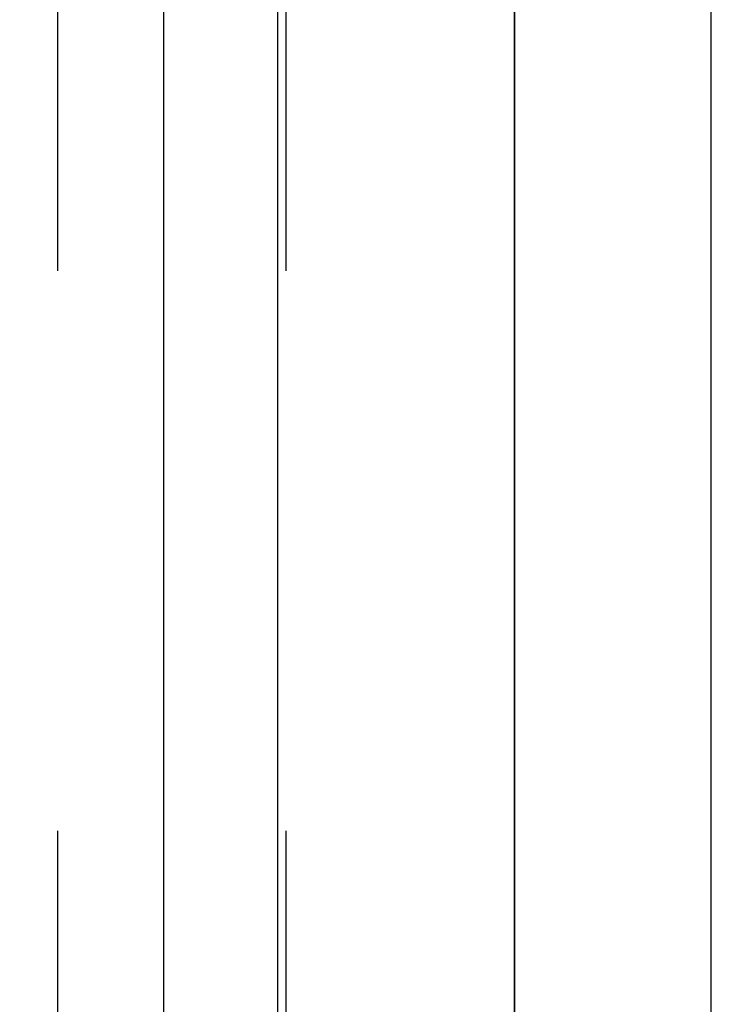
# Model space of a CAD drawing. Header units: millimetres. Extents: x -1030 to 192, y -442 to 180.
# Tile 206 of 256: x 88.1 to 96.47, y 41.5 to 53.06. Entities that reach past the tile are written whole.
import ezdxf

# ---------------------------------------------------------------- set-up
doc = ezdxf.new("R2010")
doc.units = ezdxf.units.MM
doc.header["$MEASUREMENT"] = 0
doc.layers.add('OVIDIO 120x60x72h', color=7, linetype='Continuous')

msp = doc.modelspace()

# ---------------------------------------------------------------- linework, layer by layer
at = {"layer": 'OVIDIO 120x60x72h'}
for points in [[(89.788, 77.894), (89.788, -131.005)], [(91.13, 77.894), (91.13, -131.005)], [(88.546, 50.112), (88.546, 64.323)], [(91.229, 50.112), (91.229, 64.323)], [(93.912, 29.322), (93.912, 64.323)], [(93.912, 64.323), (93.912, 29.322)], [(96.225, 29.322), (96.225, 64.323)], [(88.546, 29.322), (88.546, 43.533)], [(91.229, 29.322), (91.229, 43.533)]]:
    msp.add_lwpolyline(points, dxfattribs=at)
at = {"layer": 'OVIDIO 120x60x72h', "extrusion": (0.894427, 0, 0.447214)}
for points in [[(42.972, 608.914), (42.973, 608.999), (42.976, 609.085), (42.981, 609.172), (42.988, 609.26), (42.997, 609.348), (43.008, 609.436), (43.021, 609.525), (43.037, 609.614), (43.054, 609.704), (43.074, 609.794), (43.097, 609.883), (43.121, 609.973), (43.148, 610.063), (43.177, 610.152), (43.209, 610.242), (43.243, 610.331), (43.279, 610.42), (43.318, 610.508), (43.359, 610.595), (43.403, 610.682), (43.448, 610.768), (43.497, 610.853), (43.547, 610.937), (43.6, 611.021), (43.655, 611.102), (43.712, 611.183), (43.772, 611.262), (43.833, 611.34), (43.897, 611.417), (43.963, 611.492), (44.031, 611.565), (44.1, 611.636), (44.171, 611.706), (44.245, 611.773), (44.319, 611.839), (44.396, 611.903), (44.474, 611.964), (44.553, 612.024), (44.634, 612.081), (44.716, 612.136), (44.799, 612.189), (44.883, 612.24), (44.968, 612.288), (45.054, 612.334), (45.141, 612.377), (45.229, 612.418), (45.317, 612.457), (45.405, 612.493), (45.494, 612.527), (45.584, 612.559), (45.673, 612.588), (45.763, 612.615), (45.853, 612.64), (45.943, 612.662), (46.032, 612.682), (46.122, 612.699), (46.211, 612.715), (46.3, 612.728), (46.388, 612.739), (46.476, 612.748), (46.564, 612.755), (46.651, 612.76), (46.737, 612.763), (46.822, 612.764), (46.908, 612.763), (46.994, 612.76), (47.081, 612.755), (47.168, 612.748), (47.256, 612.739), (47.345, 612.728), (47.434, 612.715), (47.523, 612.699), (47.612, 612.682), (47.702, 612.662), (47.792, 612.64), (47.882, 612.615), (47.972, 612.588), (48.061, 612.559), (48.151, 612.527), (48.24, 612.493), (48.328, 612.457), (48.416, 612.418), (48.504, 612.377), (48.591, 612.334), (48.677, 612.288), (48.762, 612.24), (48.846, 612.189), (48.929, 612.136), (49.011, 612.081), (49.092, 612.024), (49.171, 611.964), (49.249, 611.903), (49.325, 611.839), (49.4, 611.773), (49.473, 611.706), (49.545, 611.636), (49.614, 611.565), (49.682, 611.492), (49.748, 611.417), (49.811, 611.34), (49.873, 611.262), (49.932, 611.183), (49.99, 611.102), (50.045, 611.021), (50.098, 610.937), (50.148, 610.853), (50.196, 610.768), (50.242, 610.682), (50.286, 610.595), (50.327, 610.508), (50.366, 610.42), (50.402, 610.331), (50.436, 610.242), (50.468, 610.152), (50.497, 610.063), (50.524, 609.973), (50.548, 609.883), (50.571, 609.794), (50.59, 609.704), (50.608, 609.614), (50.624, 609.525), (50.637, 609.436), (50.648, 609.348), (50.657, 609.26), (50.664, 609.172), (50.669, 609.085), (50.671, 608.999), (50.672, 608.914)], [(50.672, 608.914), (50.671, 608.999), (50.669, 609.085), (50.664, 609.172), (50.657, 609.26), (50.648, 609.348), (50.637, 609.436), (50.624, 609.525), (50.608, 609.614), (50.59, 609.704), (50.571, 609.794), (50.548, 609.883), (50.524, 609.973), (50.497, 610.063), (50.468, 610.152), (50.436, 610.242), (50.402, 610.331), (50.366, 610.42), (50.327, 610.508), (50.286, 610.595), (50.242, 610.682), (50.196, 610.768), (50.148, 610.853), (50.098, 610.937), (50.045, 611.021), (49.99, 611.102), (49.932, 611.183), (49.873, 611.262), (49.811, 611.34), (49.748, 611.417), (49.682, 611.492), (49.614, 611.565), (49.545, 611.636), (49.473, 611.706), (49.4, 611.773), (49.325, 611.839), (49.249, 611.903), (49.171, 611.964), (49.092, 612.024), (49.011, 612.081), (48.929, 612.136), (48.846, 612.189), (48.762, 612.24), (48.677, 612.288), (48.591, 612.334), (48.504, 612.377), (48.416, 612.418), (48.328, 612.457), (48.24, 612.493), (48.151, 612.527), (48.061, 612.559), (47.972, 612.588), (47.882, 612.615), (47.792, 612.64), (47.702, 612.662), (47.612, 612.682), (47.523, 612.699), (47.434, 612.715), (47.345, 612.728), (47.256, 612.739), (47.168, 612.748), (47.081, 612.755), (46.994, 612.76), (46.908, 612.763), (46.822, 612.764), (46.737, 612.763), (46.651, 612.76), (46.564, 612.755), (46.476, 612.748), (46.388, 612.739), (46.3, 612.728), (46.211, 612.715), (46.122, 612.699), (46.032, 612.682), (45.943, 612.662), (45.853, 612.64), (45.763, 612.615), (45.673, 612.588), (45.584, 612.559), (45.494, 612.527), (45.405, 612.493), (45.317, 612.457), (45.229, 612.418), (45.141, 612.377), (45.054, 612.334), (44.968, 612.288), (44.883, 612.24), (44.799, 612.189), (44.716, 612.136), (44.634, 612.081), (44.553, 612.024), (44.474, 611.964), (44.396, 611.903), (44.319, 611.839), (44.245, 611.773), (44.171, 611.706), (44.1, 611.636), (44.031, 611.565), (43.963, 611.492), (43.897, 611.417), (43.833, 611.34), (43.772, 611.262), (43.712, 611.183), (43.655, 611.102), (43.6, 611.021), (43.547, 610.937), (43.497, 610.853), (43.448, 610.768), (43.403, 610.682), (43.359, 610.595), (43.318, 610.508), (43.279, 610.42), (43.243, 610.331), (43.209, 610.242), (43.177, 610.152), (43.148, 610.063), (43.121, 609.973), (43.097, 609.883), (43.074, 609.794), (43.054, 609.704), (43.037, 609.614), (43.021, 609.525), (43.008, 609.436), (42.997, 609.348), (42.988, 609.26), (42.981, 609.172), (42.976, 609.085), (42.973, 608.999), (42.972, 608.914)], [(42.972, 608.914), (42.973, 609.003), (42.977, 609.092), (42.982, 609.182), (42.989, 609.272), (42.999, 609.362), (43.01, 609.451), (43.024, 609.541), (43.04, 609.631), (43.058, 609.72), (43.078, 609.809), (43.1, 609.898), (43.125, 609.986), (43.151, 610.074), (43.18, 610.161), (43.211, 610.247), (43.243, 610.332), (43.278, 610.417), (43.315, 610.501), (43.354, 610.584), (43.394, 610.666), (43.437, 610.746), (43.481, 610.826), (43.527, 610.904), (43.575, 610.981), (43.624, 611.057), (43.675, 611.131), (43.728, 611.204), (43.782, 611.275), (43.837, 611.345), (43.894, 611.413), (43.952, 611.48), (44.012, 611.545), (44.078, 611.614), (44.147, 611.682), (44.217, 611.748), (44.29, 611.813), (44.364, 611.877), (44.44, 611.938), (44.518, 611.998), (44.598, 612.056), (44.68, 612.112), (44.763, 612.166), (44.847, 612.218), (44.933, 612.268), (45.021, 612.316), (45.11, 612.362), (45.2, 612.405), (45.291, 612.446), (45.383, 612.484), (45.476, 612.521), (45.57, 612.554), (45.664, 612.585), (45.76, 612.614), (45.855, 612.64), (45.952, 612.664), (46.048, 612.685), (46.145, 612.704), (46.242, 612.72), (46.339, 612.733), (46.436, 612.744), (46.533, 612.753), (46.63, 612.759), (46.726, 612.763), (46.822, 612.764), (46.918, 612.763), (47.015, 612.759), (47.111, 612.753), (47.208, 612.744), (47.305, 612.733), (47.403, 612.72), (47.5, 612.704), (47.597, 612.685), (47.693, 612.664), (47.789, 612.64), (47.885, 612.614), (47.981, 612.585), (48.075, 612.554), (48.169, 612.521), (48.262, 612.484), (48.354, 612.446), (48.445, 612.405), (48.535, 612.362), (48.624, 612.316), (48.712, 612.268), (48.798, 612.218), (48.882, 612.166), (48.965, 612.112), (49.047, 612.056), (49.127, 611.998), (49.205, 611.938), (49.281, 611.877), (49.355, 611.813), (49.428, 611.748), (49.498, 611.682), (49.567, 611.614), (49.633, 611.545), (49.693, 611.48), (49.751, 611.413), (49.808, 611.345), (49.863, 611.275), (49.917, 611.204), (49.97, 611.131), (50.021, 611.057), (50.07, 610.981), (50.118, 610.904), (50.164, 610.826), (50.208, 610.746), (50.251, 610.666), (50.291, 610.584), (50.33, 610.501), (50.367, 610.417), (50.402, 610.332), (50.434, 610.247), (50.465, 610.161), (50.494, 610.074), (50.52, 609.986), (50.545, 609.898), (50.567, 609.809), (50.587, 609.72), (50.605, 609.631), (50.621, 609.541), (50.635, 609.451), (50.646, 609.362), (50.656, 609.272), (50.663, 609.182), (50.668, 609.092), (50.671, 609.003), (50.672, 608.914)], [(50.672, 608.914), (50.671, 608.828), (50.669, 608.742), (50.664, 608.655), (50.657, 608.568), (50.648, 608.48), (50.637, 608.391), (50.624, 608.302), (50.608, 608.213), (50.59, 608.124), (50.571, 608.034), (50.548, 607.944), (50.524, 607.854), (50.497, 607.765), (50.468, 607.675), (50.436, 607.586), (50.402, 607.497), (50.366, 607.408), (50.327, 607.32), (50.286, 607.232), (50.242, 607.145), (50.196, 607.059), (50.148, 606.974), (50.098, 606.89), (50.045, 606.807), (49.99, 606.725), (49.932, 606.644), (49.873, 606.565), (49.811, 606.487), (49.748, 606.411), (49.682, 606.336), (49.614, 606.263), (49.545, 606.191), (49.473, 606.122), (49.4, 606.054), (49.325, 605.988), (49.249, 605.925), (49.171, 605.863), (49.092, 605.804), (49.011, 605.746), (48.929, 605.691), (48.846, 605.639), (48.762, 605.588), (48.677, 605.54), (48.591, 605.494), (48.504, 605.45), (48.416, 605.409), (48.328, 605.37), (48.24, 605.334), (48.151, 605.3), (48.061, 605.268), (47.972, 605.239), (47.882, 605.212), (47.792, 605.188), (47.702, 605.166), (47.612, 605.146), (47.523, 605.128), (47.434, 605.113), (47.345, 605.099), (47.256, 605.088), (47.168, 605.079), (47.081, 605.072), (46.994, 605.068), (46.908, 605.065), (46.822, 605.064), (46.737, 605.065), (46.651, 605.068), (46.564, 605.072), (46.476, 605.079), (46.388, 605.088), (46.3, 605.099), (46.211, 605.113), (46.122, 605.128), (46.032, 605.146), (45.943, 605.166), (45.853, 605.188), (45.763, 605.212), (45.673, 605.239), (45.584, 605.268), (45.494, 605.3), (45.405, 605.334), (45.317, 605.37), (45.229, 605.409), (45.141, 605.45), (45.054, 605.494), (44.968, 605.54), (44.883, 605.588), (44.799, 605.639), (44.716, 605.691), (44.634, 605.746), (44.553, 605.804), (44.474, 605.863), (44.396, 605.925), (44.319, 605.988), (44.245, 606.054), (44.171, 606.122), (44.1, 606.191), (44.031, 606.263), (43.963, 606.336), (43.897, 606.411), (43.833, 606.487), (43.772, 606.565), (43.712, 606.644), (43.655, 606.725), (43.6, 606.807), (43.547, 606.89), (43.497, 606.974), (43.448, 607.059), (43.403, 607.145), (43.359, 607.232), (43.318, 607.32), (43.279, 607.408), (43.243, 607.497), (43.209, 607.586), (43.177, 607.675), (43.148, 607.765), (43.121, 607.854), (43.097, 607.944), (43.074, 608.034), (43.054, 608.124), (43.037, 608.213), (43.021, 608.302), (43.008, 608.391), (42.997, 608.48), (42.988, 608.568), (42.981, 608.655), (42.976, 608.742), (42.973, 608.828), (42.972, 608.914)], [(42.972, 608.914), (42.973, 608.828), (42.976, 608.742), (42.981, 608.655), (42.988, 608.568), (42.997, 608.48), (43.008, 608.391), (43.021, 608.302), (43.037, 608.213), (43.054, 608.124), (43.074, 608.034), (43.097, 607.944), (43.121, 607.854), (43.148, 607.765), (43.177, 607.675), (43.209, 607.586), (43.243, 607.497), (43.279, 607.408), (43.318, 607.32), (43.359, 607.232), (43.403, 607.145), (43.448, 607.059), (43.497, 606.974), (43.547, 606.89), (43.6, 606.807), (43.655, 606.725), (43.712, 606.644), (43.772, 606.565), (43.833, 606.487), (43.897, 606.411), (43.963, 606.336), (44.031, 606.263), (44.1, 606.191), (44.171, 606.122), (44.245, 606.054), (44.319, 605.988), (44.396, 605.925), (44.474, 605.863), (44.553, 605.804), (44.634, 605.746), (44.716, 605.691), (44.799, 605.639), (44.883, 605.588), (44.968, 605.54), (45.054, 605.494), (45.141, 605.45), (45.229, 605.409), (45.317, 605.37), (45.405, 605.334), (45.494, 605.3), (45.584, 605.268), (45.673, 605.239), (45.763, 605.212), (45.853, 605.188), (45.943, 605.166), (46.032, 605.146), (46.122, 605.128), (46.211, 605.113), (46.3, 605.099), (46.388, 605.088), (46.476, 605.079), (46.564, 605.072), (46.651, 605.068), (46.737, 605.065), (46.822, 605.064), (46.908, 605.065), (46.994, 605.068), (47.081, 605.072), (47.168, 605.079), (47.256, 605.088), (47.345, 605.099), (47.434, 605.113), (47.523, 605.128), (47.612, 605.146), (47.702, 605.166), (47.792, 605.188), (47.882, 605.212), (47.972, 605.239), (48.061, 605.268), (48.151, 605.3), (48.24, 605.334), (48.328, 605.37), (48.416, 605.409), (48.504, 605.45), (48.591, 605.494), (48.677, 605.54), (48.762, 605.588), (48.846, 605.639), (48.929, 605.691), (49.011, 605.746), (49.092, 605.804), (49.171, 605.863), (49.249, 605.925), (49.325, 605.988), (49.4, 606.054), (49.473, 606.122), (49.545, 606.191), (49.614, 606.263), (49.682, 606.336), (49.748, 606.411), (49.811, 606.487), (49.873, 606.565), (49.932, 606.644), (49.99, 606.725), (50.045, 606.807), (50.098, 606.89), (50.148, 606.974), (50.196, 607.059), (50.242, 607.145), (50.286, 607.232), (50.327, 607.32), (50.366, 607.408), (50.402, 607.497), (50.436, 607.586), (50.468, 607.675), (50.497, 607.765), (50.524, 607.854), (50.548, 607.944), (50.571, 608.034), (50.59, 608.124), (50.608, 608.213), (50.624, 608.302), (50.637, 608.391), (50.648, 608.48), (50.657, 608.568), (50.664, 608.655), (50.669, 608.742), (50.671, 608.828), (50.672, 608.914)], [(50.672, 608.914), (50.671, 608.999), (50.669, 609.085), (50.664, 609.172), (50.657, 609.26), (50.648, 609.348), (50.637, 609.436), (50.624, 609.525), (50.608, 609.614), (50.59, 609.704), (50.571, 609.794), (50.548, 609.883), (50.524, 609.973), (50.497, 610.063), (50.468, 610.152), (50.436, 610.242), (50.402, 610.331), (50.366, 610.42), (50.327, 610.508), (50.286, 610.595), (50.242, 610.682), (50.196, 610.768), (50.148, 610.853), (50.098, 610.937), (50.045, 611.021), (49.99, 611.102), (49.932, 611.183), (49.873, 611.262), (49.811, 611.34), (49.748, 611.417), (49.682, 611.492), (49.614, 611.565), (49.545, 611.636), (49.473, 611.706), (49.4, 611.773), (49.325, 611.839), (49.249, 611.903), (49.171, 611.964), (49.092, 612.024), (49.011, 612.081), (48.929, 612.136), (48.846, 612.189), (48.762, 612.24), (48.677, 612.288), (48.591, 612.334), (48.504, 612.377), (48.416, 612.418), (48.328, 612.457), (48.24, 612.493), (48.151, 612.527), (48.061, 612.559), (47.972, 612.588), (47.882, 612.615), (47.792, 612.64), (47.702, 612.662), (47.612, 612.682), (47.523, 612.699), (47.434, 612.715), (47.345, 612.728), (47.256, 612.739), (47.168, 612.748), (47.081, 612.755), (46.994, 612.76), (46.908, 612.763), (46.822, 612.764), (46.737, 612.763), (46.651, 612.76), (46.564, 612.755), (46.476, 612.748), (46.388, 612.739), (46.3, 612.728), (46.211, 612.715), (46.122, 612.699), (46.032, 612.682), (45.943, 612.662), (45.853, 612.64), (45.763, 612.615), (45.673, 612.588), (45.584, 612.559), (45.494, 612.527), (45.405, 612.493), (45.317, 612.457), (45.229, 612.418), (45.141, 612.377), (45.054, 612.334), (44.968, 612.288), (44.883, 612.24), (44.799, 612.189), (44.716, 612.136), (44.634, 612.081), (44.553, 612.024), (44.474, 611.964), (44.396, 611.903), (44.319, 611.839), (44.245, 611.773), (44.171, 611.706), (44.1, 611.636), (44.031, 611.565), (43.963, 611.492), (43.897, 611.417), (43.833, 611.34), (43.772, 611.262), (43.712, 611.183), (43.655, 611.102), (43.6, 611.021), (43.547, 610.937), (43.497, 610.853), (43.448, 610.768), (43.403, 610.682), (43.359, 610.595), (43.318, 610.508), (43.279, 610.42), (43.243, 610.331), (43.209, 610.242), (43.177, 610.152), (43.148, 610.063), (43.121, 609.973), (43.097, 609.883), (43.074, 609.794), (43.054, 609.704), (43.037, 609.614), (43.021, 609.525), (43.008, 609.436), (42.997, 609.348), (42.988, 609.26), (42.981, 609.172), (42.976, 609.085), (42.973, 608.999), (42.972, 608.914)], [(42.972, 608.914), (42.973, 608.999), (42.976, 609.085), (42.981, 609.172), (42.988, 609.26), (42.997, 609.348), (43.008, 609.436), (43.021, 609.525), (43.037, 609.614), (43.054, 609.704), (43.074, 609.794), (43.097, 609.883), (43.121, 609.973), (43.148, 610.063), (43.177, 610.152), (43.209, 610.242), (43.243, 610.331), (43.279, 610.42), (43.318, 610.508), (43.359, 610.595), (43.403, 610.682), (43.448, 610.768), (43.497, 610.853), (43.547, 610.937), (43.6, 611.021), (43.655, 611.102), (43.712, 611.183), (43.772, 611.262), (43.833, 611.34), (43.897, 611.417), (43.963, 611.492), (44.031, 611.565), (44.1, 611.636), (44.171, 611.706), (44.245, 611.773), (44.319, 611.839), (44.396, 611.903), (44.474, 611.964), (44.553, 612.024), (44.634, 612.081), (44.716, 612.136), (44.799, 612.189), (44.883, 612.24), (44.968, 612.288), (45.054, 612.334), (45.141, 612.377), (45.229, 612.418), (45.317, 612.457), (45.405, 612.493), (45.494, 612.527), (45.584, 612.559), (45.673, 612.588), (45.763, 612.615), (45.853, 612.64), (45.943, 612.662), (46.032, 612.682), (46.122, 612.699), (46.211, 612.715), (46.3, 612.728), (46.388, 612.739), (46.476, 612.748), (46.564, 612.755), (46.651, 612.76), (46.737, 612.763), (46.822, 612.764), (46.908, 612.763), (46.994, 612.76), (47.081, 612.755), (47.168, 612.748), (47.256, 612.739), (47.345, 612.728), (47.434, 612.715), (47.523, 612.699), (47.612, 612.682), (47.702, 612.662), (47.792, 612.64), (47.882, 612.615), (47.972, 612.588), (48.061, 612.559), (48.151, 612.527), (48.24, 612.493), (48.328, 612.457), (48.416, 612.418), (48.504, 612.377), (48.591, 612.334), (48.677, 612.288), (48.762, 612.24), (48.846, 612.189), (48.929, 612.136), (49.011, 612.081), (49.092, 612.024), (49.171, 611.964), (49.249, 611.903), (49.325, 611.839), (49.4, 611.773), (49.473, 611.706), (49.545, 611.636), (49.614, 611.565), (49.682, 611.492), (49.748, 611.417), (49.811, 611.34), (49.873, 611.262), (49.932, 611.183), (49.99, 611.102), (50.045, 611.021), (50.098, 610.937), (50.148, 610.853), (50.196, 610.768), (50.242, 610.682), (50.286, 610.595), (50.327, 610.508), (50.366, 610.42), (50.402, 610.331), (50.436, 610.242), (50.468, 610.152), (50.497, 610.063), (50.524, 609.973), (50.548, 609.883), (50.571, 609.794), (50.59, 609.704), (50.608, 609.614), (50.624, 609.525), (50.637, 609.436), (50.648, 609.348), (50.657, 609.26), (50.664, 609.172), (50.669, 609.085), (50.671, 608.999), (50.672, 608.914)], [(50.672, 608.914), (50.671, 608.825), (50.668, 608.735), (50.663, 608.646), (50.656, 608.556), (50.646, 608.466), (50.635, 608.376), (50.621, 608.286), (50.605, 608.197), (50.587, 608.107), (50.567, 608.018), (50.545, 607.93), (50.52, 607.842), (50.494, 607.754), (50.465, 607.667), (50.434, 607.581), (50.402, 607.495), (50.367, 607.41), (50.33, 607.327), (50.291, 607.244), (50.251, 607.162), (50.208, 607.081), (50.164, 607.002), (50.118, 606.923), (50.07, 606.846), (50.021, 606.771), (49.97, 606.696), (49.917, 606.624), (49.863, 606.552), (49.808, 606.483), (49.751, 606.414), (49.693, 606.348), (49.633, 606.283), (49.567, 606.213), (49.498, 606.146), (49.428, 606.079), (49.355, 606.014), (49.281, 605.951), (49.205, 605.889), (49.127, 605.829), (49.047, 605.771), (48.965, 605.715), (48.882, 605.661), (48.798, 605.609), (48.712, 605.559), (48.624, 605.511), (48.535, 605.466), (48.445, 605.423), (48.354, 605.382), (48.262, 605.343), (48.169, 605.307), (48.075, 605.273), (47.981, 605.242), (47.885, 605.213), (47.789, 605.187), (47.693, 605.164), (47.597, 605.142), (47.5, 605.124), (47.403, 605.108), (47.305, 605.094), (47.208, 605.083), (47.111, 605.075), (47.015, 605.069), (46.918, 605.065), (46.822, 605.064), (46.726, 605.065), (46.63, 605.069), (46.533, 605.075), (46.436, 605.083), (46.339, 605.094), (46.242, 605.108), (46.145, 605.124), (46.048, 605.142), (45.952, 605.164), (45.855, 605.187), (45.76, 605.213), (45.664, 605.242), (45.57, 605.273), (45.476, 605.307), (45.383, 605.343), (45.291, 605.382), (45.2, 605.423), (45.11, 605.466), (45.021, 605.511), (44.933, 605.559), (44.847, 605.609), (44.763, 605.661), (44.68, 605.715), (44.598, 605.771), (44.518, 605.829), (44.44, 605.889), (44.364, 605.951), (44.29, 606.014), (44.217, 606.079), (44.147, 606.146), (44.078, 606.213), (44.012, 606.283), (43.952, 606.348), (43.894, 606.414), (43.837, 606.483), (43.782, 606.552), (43.728, 606.624), (43.675, 606.696), (43.624, 606.771), (43.575, 606.846), (43.527, 606.923), (43.481, 607.002), (43.437, 607.081), (43.394, 607.162), (43.354, 607.244), (43.315, 607.327), (43.278, 607.41), (43.243, 607.495), (43.211, 607.581), (43.18, 607.667), (43.151, 607.754), (43.125, 607.842), (43.1, 607.93), (43.078, 608.018), (43.058, 608.107), (43.04, 608.197), (43.024, 608.286), (43.01, 608.376), (42.999, 608.466), (42.989, 608.556), (42.982, 608.646), (42.977, 608.735), (42.973, 608.825), (42.972, 608.914)], [(42.972, 608.914), (42.973, 608.999), (42.976, 609.085), (42.981, 609.172), (42.988, 609.26), (42.997, 609.348), (43.008, 609.436), (43.021, 609.525), (43.037, 609.614), (43.054, 609.704), (43.074, 609.794), (43.097, 609.883), (43.121, 609.973), (43.148, 610.063), (43.177, 610.152), (43.209, 610.242), (43.243, 610.331), (43.279, 610.42), (43.318, 610.508), (43.359, 610.595), (43.403, 610.682), (43.448, 610.768), (43.497, 610.853), (43.547, 610.937), (43.6, 611.021), (43.655, 611.102), (43.712, 611.183), (43.772, 611.262), (43.833, 611.34), (43.897, 611.417), (43.963, 611.492), (44.031, 611.565), (44.1, 611.636), (44.171, 611.706), (44.245, 611.773), (44.319, 611.839), (44.396, 611.903), (44.474, 611.964), (44.553, 612.024), (44.634, 612.081), (44.716, 612.136), (44.799, 612.189), (44.883, 612.24), (44.968, 612.288), (45.054, 612.334), (45.141, 612.377), (45.229, 612.418), (45.317, 612.457), (45.405, 612.493), (45.494, 612.527), (45.584, 612.559), (45.673, 612.588), (45.763, 612.615), (45.853, 612.64), (45.943, 612.662), (46.032, 612.682), (46.122, 612.699), (46.211, 612.715), (46.3, 612.728), (46.388, 612.739), (46.476, 612.748), (46.564, 612.755), (46.651, 612.76), (46.737, 612.763), (46.822, 612.764), (46.908, 612.763), (46.994, 612.76), (47.081, 612.755), (47.168, 612.748), (47.256, 612.739), (47.345, 612.728), (47.434, 612.715), (47.523, 612.699), (47.612, 612.682), (47.702, 612.662), (47.792, 612.64), (47.882, 612.615), (47.972, 612.588), (48.061, 612.559), (48.151, 612.527), (48.24, 612.493), (48.328, 612.457), (48.416, 612.418), (48.504, 612.377), (48.591, 612.334), (48.677, 612.288), (48.762, 612.24), (48.846, 612.189), (48.929, 612.136), (49.011, 612.081), (49.092, 612.024), (49.171, 611.964), (49.249, 611.903), (49.325, 611.839), (49.4, 611.773), (49.473, 611.706), (49.545, 611.636), (49.614, 611.565), (49.682, 611.492), (49.748, 611.417), (49.811, 611.34), (49.873, 611.262), (49.932, 611.183), (49.99, 611.102), (50.045, 611.021), (50.098, 610.937), (50.148, 610.853), (50.196, 610.768), (50.242, 610.682), (50.286, 610.595), (50.327, 610.508), (50.366, 610.42), (50.402, 610.331), (50.436, 610.242), (50.468, 610.152), (50.497, 610.063), (50.524, 609.973), (50.548, 609.883), (50.571, 609.794), (50.59, 609.704), (50.608, 609.614), (50.624, 609.525), (50.637, 609.436), (50.648, 609.348), (50.657, 609.26), (50.664, 609.172), (50.669, 609.085), (50.671, 608.999), (50.672, 608.914)], [(50.672, 608.914), (50.671, 608.999), (50.669, 609.085), (50.664, 609.172), (50.657, 609.26), (50.648, 609.348), (50.637, 609.436), (50.624, 609.525), (50.608, 609.614), (50.59, 609.704), (50.571, 609.794), (50.548, 609.883), (50.524, 609.973), (50.497, 610.063), (50.468, 610.152), (50.436, 610.242), (50.402, 610.331), (50.366, 610.42), (50.327, 610.508), (50.286, 610.595), (50.242, 610.682), (50.196, 610.768), (50.148, 610.853), (50.098, 610.937), (50.045, 611.021), (49.99, 611.102), (49.932, 611.183), (49.873, 611.262), (49.811, 611.34), (49.748, 611.417), (49.682, 611.492), (49.614, 611.565), (49.545, 611.636), (49.473, 611.706), (49.4, 611.773), (49.325, 611.839), (49.249, 611.903), (49.171, 611.964), (49.092, 612.024), (49.011, 612.081), (48.929, 612.136), (48.846, 612.189), (48.762, 612.24), (48.677, 612.288), (48.591, 612.334), (48.504, 612.377), (48.416, 612.418), (48.328, 612.457), (48.24, 612.493), (48.151, 612.527), (48.061, 612.559), (47.972, 612.588), (47.882, 612.615), (47.792, 612.64), (47.702, 612.662), (47.612, 612.682), (47.523, 612.699), (47.434, 612.715), (47.345, 612.728), (47.256, 612.739), (47.168, 612.748), (47.081, 612.755), (46.994, 612.76), (46.908, 612.763), (46.822, 612.764), (46.737, 612.763), (46.651, 612.76), (46.564, 612.755), (46.476, 612.748), (46.388, 612.739), (46.3, 612.728), (46.211, 612.715), (46.122, 612.699), (46.032, 612.682), (45.943, 612.662), (45.853, 612.64), (45.763, 612.615), (45.673, 612.588), (45.584, 612.559), (45.494, 612.527), (45.405, 612.493), (45.317, 612.457), (45.229, 612.418), (45.141, 612.377), (45.054, 612.334), (44.968, 612.288), (44.883, 612.24), (44.799, 612.189), (44.716, 612.136), (44.634, 612.081), (44.553, 612.024), (44.474, 611.964), (44.396, 611.903), (44.319, 611.839), (44.245, 611.773), (44.171, 611.706), (44.1, 611.636), (44.031, 611.565), (43.963, 611.492), (43.897, 611.417), (43.833, 611.34), (43.772, 611.262), (43.712, 611.183), (43.655, 611.102), (43.6, 611.021), (43.547, 610.937), (43.497, 610.853), (43.448, 610.768), (43.403, 610.682), (43.359, 610.595), (43.318, 610.508), (43.279, 610.42), (43.243, 610.331), (43.209, 610.242), (43.177, 610.152), (43.148, 610.063), (43.121, 609.973), (43.097, 609.883), (43.074, 609.794), (43.054, 609.704), (43.037, 609.614), (43.021, 609.525), (43.008, 609.436), (42.997, 609.348), (42.988, 609.26), (42.981, 609.172), (42.976, 609.085), (42.973, 608.999), (42.972, 608.914)], [(42.972, 608.914), (42.973, 608.828), (42.976, 608.742), (42.981, 608.655), (42.988, 608.568), (42.997, 608.48), (43.008, 608.391), (43.021, 608.302), (43.037, 608.213), (43.054, 608.124), (43.074, 608.034), (43.097, 607.944), (43.121, 607.854), (43.148, 607.765), (43.177, 607.675), (43.209, 607.586), (43.243, 607.497), (43.279, 607.408), (43.318, 607.32), (43.359, 607.232), (43.403, 607.145), (43.448, 607.059), (43.497, 606.974), (43.547, 606.89), (43.6, 606.807), (43.655, 606.725), (43.712, 606.644), (43.772, 606.565), (43.833, 606.487), (43.897, 606.411), (43.963, 606.336), (44.031, 606.263), (44.1, 606.191), (44.171, 606.122), (44.245, 606.054), (44.319, 605.988), (44.396, 605.925), (44.474, 605.863), (44.553, 605.804), (44.634, 605.746), (44.716, 605.691), (44.799, 605.639), (44.883, 605.588), (44.968, 605.54), (45.054, 605.494), (45.141, 605.45), (45.229, 605.409), (45.317, 605.37), (45.405, 605.334), (45.494, 605.3), (45.584, 605.268), (45.673, 605.239), (45.763, 605.212), (45.853, 605.188), (45.943, 605.166), (46.032, 605.146), (46.122, 605.128), (46.211, 605.113), (46.3, 605.099), (46.388, 605.088), (46.476, 605.079), (46.564, 605.072), (46.651, 605.068), (46.737, 605.065), (46.822, 605.064), (46.908, 605.065), (46.994, 605.068), (47.081, 605.072), (47.168, 605.079), (47.256, 605.088), (47.345, 605.099), (47.434, 605.113), (47.523, 605.128), (47.612, 605.146), (47.702, 605.166), (47.792, 605.188), (47.882, 605.212), (47.972, 605.239), (48.061, 605.268), (48.151, 605.3), (48.24, 605.334), (48.328, 605.37), (48.416, 605.409), (48.504, 605.45), (48.591, 605.494), (48.677, 605.54), (48.762, 605.588), (48.846, 605.639), (48.929, 605.691), (49.011, 605.746), (49.092, 605.804), (49.171, 605.863), (49.249, 605.925), (49.325, 605.988), (49.4, 606.054), (49.473, 606.122), (49.545, 606.191), (49.614, 606.263), (49.682, 606.336), (49.748, 606.411), (49.811, 606.487), (49.873, 606.565), (49.932, 606.644), (49.99, 606.725), (50.045, 606.807), (50.098, 606.89), (50.148, 606.974), (50.196, 607.059), (50.242, 607.145), (50.286, 607.232), (50.327, 607.32), (50.366, 607.408), (50.402, 607.497), (50.436, 607.586), (50.468, 607.675), (50.497, 607.765), (50.524, 607.854), (50.548, 607.944), (50.571, 608.034), (50.59, 608.124), (50.608, 608.213), (50.624, 608.302), (50.637, 608.391), (50.648, 608.48), (50.657, 608.568), (50.664, 608.655), (50.669, 608.742), (50.671, 608.828), (50.672, 608.914)], [(50.672, 608.914), (50.671, 608.828), (50.669, 608.742), (50.664, 608.655), (50.657, 608.568), (50.648, 608.48), (50.637, 608.391), (50.624, 608.302), (50.608, 608.213), (50.59, 608.124), (50.571, 608.034), (50.548, 607.944), (50.524, 607.854), (50.497, 607.765), (50.468, 607.675), (50.436, 607.586), (50.402, 607.497), (50.366, 607.408), (50.327, 607.32), (50.286, 607.232), (50.242, 607.145), (50.196, 607.059), (50.148, 606.974), (50.098, 606.89), (50.045, 606.807), (49.99, 606.725), (49.932, 606.644), (49.873, 606.565), (49.811, 606.487), (49.748, 606.411), (49.682, 606.336), (49.614, 606.263), (49.545, 606.191), (49.473, 606.122), (49.4, 606.054), (49.325, 605.988), (49.249, 605.925), (49.171, 605.863), (49.092, 605.804), (49.011, 605.746), (48.929, 605.691), (48.846, 605.639), (48.762, 605.588), (48.677, 605.54), (48.591, 605.494), (48.504, 605.45), (48.416, 605.409), (48.328, 605.37), (48.24, 605.334), (48.151, 605.3), (48.061, 605.268), (47.972, 605.239), (47.882, 605.212), (47.792, 605.188), (47.702, 605.166), (47.612, 605.146), (47.523, 605.128), (47.434, 605.113), (47.345, 605.099), (47.256, 605.088), (47.168, 605.079), (47.081, 605.072), (46.994, 605.068), (46.908, 605.065), (46.822, 605.064), (46.737, 605.065), (46.651, 605.068), (46.564, 605.072), (46.476, 605.079), (46.388, 605.088), (46.3, 605.099), (46.211, 605.113), (46.122, 605.128), (46.032, 605.146), (45.943, 605.166), (45.853, 605.188), (45.763, 605.212), (45.673, 605.239), (45.584, 605.268), (45.494, 605.3), (45.405, 605.334), (45.317, 605.37), (45.229, 605.409), (45.141, 605.45), (45.054, 605.494), (44.968, 605.54), (44.883, 605.588), (44.799, 605.639), (44.716, 605.691), (44.634, 605.746), (44.553, 605.804), (44.474, 605.863), (44.396, 605.925), (44.319, 605.988), (44.245, 606.054), (44.171, 606.122), (44.1, 606.191), (44.031, 606.263), (43.963, 606.336), (43.897, 606.411), (43.833, 606.487), (43.772, 606.565), (43.712, 606.644), (43.655, 606.725), (43.6, 606.807), (43.547, 606.89), (43.497, 606.974), (43.448, 607.059), (43.403, 607.145), (43.359, 607.232), (43.318, 607.32), (43.279, 607.408), (43.243, 607.497), (43.209, 607.586), (43.177, 607.675), (43.148, 607.765), (43.121, 607.854), (43.097, 607.944), (43.074, 608.034), (43.054, 608.124), (43.037, 608.213), (43.021, 608.302), (43.008, 608.391), (42.997, 608.48), (42.988, 608.568), (42.981, 608.655), (42.976, 608.742), (42.973, 608.828), (42.972, 608.914)], [(42.972, 608.914), (42.973, 608.983), (42.975, 609.052), (42.978, 609.121), (42.982, 609.19), (42.988, 609.259), (42.995, 609.328), (43.003, 609.397), (43.012, 609.465), (43.023, 609.534), (43.034, 609.602), (43.047, 609.669), (43.061, 609.737), (43.077, 609.804), (43.093, 609.871), (43.111, 609.937), (43.13, 610.003), (43.15, 610.068), (43.171, 610.133), (43.193, 610.197), (43.216, 610.261), (43.24, 610.324), (43.265, 610.386), (43.319, 610.51), (43.376, 610.63), (43.437, 610.748), (43.502, 610.862), (43.57, 610.974), (43.634, 611.071), (43.701, 611.167), (43.771, 611.262), (43.845, 611.355), (43.923, 611.446), (44.003, 611.536), (44.087, 611.623), (44.174, 611.708), (44.263, 611.79), (44.356, 611.87), (44.452, 611.947), (44.55, 612.021), (44.65, 612.093), (44.753, 612.161), (44.859, 612.225), (44.966, 612.287), (45.075, 612.345), (45.186, 612.399), (45.299, 612.45), (45.413, 612.496), (45.528, 612.54), (45.644, 612.579), (45.761, 612.615), (45.879, 612.646), (45.997, 612.674), (46.116, 612.698), (46.234, 612.719), (46.353, 612.735), (46.471, 612.748), (46.589, 612.757), (46.706, 612.762), (46.822, 612.764), (46.939, 612.762), (47.056, 612.757), (47.174, 612.748), (47.292, 612.735), (47.411, 612.719), (47.529, 612.698), (47.648, 612.674), (47.766, 612.646), (47.883, 612.615), (48, 612.579), (48.117, 612.54), (48.232, 612.496), (48.346, 612.45), (48.458, 612.399), (48.57, 612.345), (48.679, 612.287), (48.786, 612.225), (48.891, 612.161), (48.995, 612.093), (49.095, 612.021), (49.193, 611.947), (49.289, 611.87), (49.382, 611.79), (49.471, 611.708), (49.558, 611.623), (49.642, 611.536), (49.722, 611.446), (49.8, 611.355), (49.874, 611.262), (49.944, 611.167), (50.011, 611.071), (50.075, 610.974), (50.143, 610.862), (50.208, 610.748), (50.269, 610.63), (50.326, 610.51), (50.38, 610.386), (50.405, 610.324), (50.429, 610.261), (50.452, 610.197), (50.474, 610.133), (50.495, 610.068), (50.515, 610.003), (50.534, 609.937), (50.552, 609.871), (50.568, 609.804), (50.583, 609.737), (50.598, 609.669), (50.61, 609.602), (50.622, 609.534), (50.633, 609.465), (50.642, 609.397), (50.65, 609.328), (50.657, 609.259), (50.662, 609.19), (50.667, 609.121), (50.67, 609.052), (50.672, 608.983), (50.672, 608.914)], [(50.672, 608.914), (50.671, 608.999), (50.669, 609.085), (50.664, 609.172), (50.657, 609.26), (50.648, 609.348), (50.637, 609.436), (50.624, 609.525), (50.608, 609.614), (50.59, 609.704), (50.571, 609.794), (50.548, 609.883), (50.524, 609.973), (50.497, 610.063), (50.468, 610.152), (50.436, 610.242), (50.402, 610.331), (50.366, 610.42), (50.327, 610.508), (50.286, 610.595), (50.242, 610.682), (50.196, 610.768), (50.148, 610.853), (50.098, 610.937), (50.045, 611.021), (49.99, 611.102), (49.932, 611.183), (49.873, 611.262), (49.811, 611.34), (49.748, 611.417), (49.682, 611.492), (49.614, 611.565), (49.545, 611.636), (49.473, 611.706), (49.4, 611.773), (49.325, 611.839), (49.249, 611.903), (49.171, 611.964), (49.092, 612.024), (49.011, 612.081), (48.929, 612.136), (48.846, 612.189), (48.762, 612.24), (48.677, 612.288), (48.591, 612.334), (48.504, 612.377), (48.416, 612.418), (48.328, 612.457), (48.24, 612.493), (48.151, 612.527), (48.061, 612.559), (47.972, 612.588), (47.882, 612.615), (47.792, 612.64), (47.702, 612.662), (47.612, 612.682), (47.523, 612.699), (47.434, 612.715), (47.345, 612.728), (47.256, 612.739), (47.168, 612.748), (47.081, 612.755), (46.994, 612.76), (46.908, 612.763), (46.822, 612.764), (46.737, 612.763), (46.651, 612.76), (46.564, 612.755), (46.476, 612.748), (46.388, 612.739), (46.3, 612.728), (46.211, 612.715), (46.122, 612.699), (46.032, 612.682), (45.943, 612.662), (45.853, 612.64), (45.763, 612.615), (45.673, 612.588), (45.584, 612.559), (45.494, 612.527), (45.405, 612.493), (45.317, 612.457), (45.229, 612.418), (45.141, 612.377), (45.054, 612.334), (44.968, 612.288), (44.883, 612.24), (44.799, 612.189), (44.716, 612.136), (44.634, 612.081), (44.553, 612.024), (44.474, 611.964), (44.396, 611.903), (44.319, 611.839), (44.245, 611.773), (44.171, 611.706), (44.1, 611.636), (44.031, 611.565), (43.963, 611.492), (43.897, 611.417), (43.833, 611.34), (43.772, 611.262), (43.712, 611.183), (43.655, 611.102), (43.6, 611.021), (43.547, 610.937), (43.497, 610.853), (43.448, 610.768), (43.403, 610.682), (43.359, 610.595), (43.318, 610.508), (43.279, 610.42), (43.243, 610.331), (43.209, 610.242), (43.177, 610.152), (43.148, 610.063), (43.121, 609.973), (43.097, 609.883), (43.074, 609.794), (43.054, 609.704), (43.037, 609.614), (43.021, 609.525), (43.008, 609.436), (42.997, 609.348), (42.988, 609.26), (42.981, 609.172), (42.976, 609.085), (42.973, 608.999), (42.972, 608.914)], [(42.972, 608.914), (42.973, 608.999), (42.976, 609.085), (42.981, 609.172), (42.988, 609.26), (42.997, 609.348), (43.008, 609.436), (43.021, 609.525), (43.037, 609.614), (43.054, 609.704), (43.074, 609.794), (43.097, 609.883), (43.121, 609.973), (43.148, 610.063), (43.177, 610.152), (43.209, 610.242), (43.243, 610.331), (43.279, 610.42), (43.318, 610.508), (43.359, 610.595), (43.403, 610.682), (43.448, 610.768), (43.497, 610.853), (43.547, 610.937), (43.6, 611.021), (43.655, 611.102), (43.712, 611.183), (43.772, 611.262), (43.833, 611.34), (43.897, 611.417), (43.963, 611.492), (44.031, 611.565), (44.1, 611.636), (44.171, 611.706), (44.245, 611.773), (44.319, 611.839), (44.396, 611.903), (44.474, 611.964), (44.553, 612.024), (44.634, 612.081), (44.716, 612.136), (44.799, 612.189), (44.883, 612.24), (44.968, 612.288), (45.054, 612.334), (45.141, 612.377), (45.229, 612.418), (45.317, 612.457), (45.405, 612.493), (45.494, 612.527), (45.584, 612.559), (45.673, 612.588), (45.763, 612.615), (45.853, 612.64), (45.943, 612.662), (46.032, 612.682), (46.122, 612.699), (46.211, 612.715), (46.3, 612.728), (46.388, 612.739), (46.476, 612.748), (46.564, 612.755), (46.651, 612.76), (46.737, 612.763), (46.822, 612.764), (46.908, 612.763), (46.994, 612.76), (47.081, 612.755), (47.168, 612.748), (47.256, 612.739), (47.345, 612.728), (47.434, 612.715), (47.523, 612.699), (47.612, 612.682), (47.702, 612.662), (47.792, 612.64), (47.882, 612.615), (47.972, 612.588), (48.061, 612.559), (48.151, 612.527), (48.24, 612.493), (48.328, 612.457), (48.416, 612.418), (48.504, 612.377), (48.591, 612.334), (48.677, 612.288), (48.762, 612.24), (48.846, 612.189), (48.929, 612.136), (49.011, 612.081), (49.092, 612.024), (49.171, 611.964), (49.249, 611.903), (49.325, 611.839), (49.4, 611.773), (49.473, 611.706), (49.545, 611.636), (49.614, 611.565), (49.682, 611.492), (49.748, 611.417), (49.811, 611.34), (49.873, 611.262), (49.932, 611.183), (49.99, 611.102), (50.045, 611.021), (50.098, 610.937), (50.148, 610.853), (50.196, 610.768), (50.242, 610.682), (50.286, 610.595), (50.327, 610.508), (50.366, 610.42), (50.402, 610.331), (50.436, 610.242), (50.468, 610.152), (50.497, 610.063), (50.524, 609.973), (50.548, 609.883), (50.571, 609.794), (50.59, 609.704), (50.608, 609.614), (50.624, 609.525), (50.637, 609.436), (50.648, 609.348), (50.657, 609.26), (50.664, 609.172), (50.669, 609.085), (50.671, 608.999), (50.672, 608.914)], [(50.672, 608.914), (50.671, 608.828), (50.669, 608.742), (50.664, 608.655), (50.657, 608.568), (50.648, 608.48), (50.637, 608.391), (50.624, 608.302), (50.608, 608.213), (50.59, 608.124), (50.571, 608.034), (50.548, 607.944), (50.524, 607.854), (50.497, 607.765), (50.468, 607.675), (50.436, 607.586), (50.402, 607.497), (50.366, 607.408), (50.327, 607.32), (50.286, 607.232), (50.242, 607.145), (50.196, 607.059), (50.148, 606.974), (50.098, 606.89), (50.045, 606.807), (49.99, 606.725), (49.932, 606.644), (49.873, 606.565), (49.811, 606.487), (49.748, 606.411), (49.682, 606.336), (49.614, 606.263), (49.545, 606.191), (49.473, 606.122), (49.4, 606.054), (49.325, 605.988), (49.249, 605.925), (49.171, 605.863), (49.092, 605.804), (49.011, 605.746), (48.929, 605.691), (48.846, 605.639), (48.762, 605.588), (48.677, 605.54), (48.591, 605.494), (48.504, 605.45), (48.416, 605.409), (48.328, 605.37), (48.24, 605.334), (48.151, 605.3), (48.061, 605.268), (47.972, 605.239), (47.882, 605.212), (47.792, 605.188), (47.702, 605.166), (47.612, 605.146), (47.523, 605.128), (47.434, 605.113), (47.345, 605.099), (47.256, 605.088), (47.168, 605.079), (47.081, 605.072), (46.994, 605.068), (46.908, 605.065), (46.822, 605.064), (46.737, 605.065), (46.651, 605.068), (46.564, 605.072), (46.476, 605.079), (46.388, 605.088), (46.3, 605.099), (46.211, 605.113), (46.122, 605.128), (46.032, 605.146), (45.943, 605.166), (45.853, 605.188), (45.763, 605.212), (45.673, 605.239), (45.584, 605.268), (45.494, 605.3), (45.405, 605.334), (45.317, 605.37), (45.229, 605.409), (45.141, 605.45), (45.054, 605.494), (44.968, 605.54), (44.883, 605.588), (44.799, 605.639), (44.716, 605.691), (44.634, 605.746), (44.553, 605.804), (44.474, 605.863), (44.396, 605.925), (44.319, 605.988), (44.245, 606.054), (44.171, 606.122), (44.1, 606.191), (44.031, 606.263), (43.963, 606.336), (43.897, 606.411), (43.833, 606.487), (43.772, 606.565), (43.712, 606.644), (43.655, 606.725), (43.6, 606.807), (43.547, 606.89), (43.497, 606.974), (43.448, 607.059), (43.403, 607.145), (43.359, 607.232), (43.318, 607.32), (43.279, 607.408), (43.243, 607.497), (43.209, 607.586), (43.177, 607.675), (43.148, 607.765), (43.121, 607.854), (43.097, 607.944), (43.074, 608.034), (43.054, 608.124), (43.037, 608.213), (43.021, 608.302), (43.008, 608.391), (42.997, 608.48), (42.988, 608.568), (42.981, 608.655), (42.976, 608.742), (42.973, 608.828), (42.972, 608.914)], [(42.972, 608.914), (42.973, 608.828), (42.976, 608.742), (42.981, 608.655), (42.988, 608.568), (42.997, 608.48), (43.008, 608.391), (43.021, 608.302), (43.037, 608.213), (43.054, 608.124), (43.074, 608.034), (43.097, 607.944), (43.121, 607.854), (43.148, 607.765), (43.177, 607.675), (43.209, 607.586), (43.243, 607.497), (43.279, 607.408), (43.318, 607.32), (43.359, 607.232), (43.403, 607.145), (43.448, 607.059), (43.497, 606.974), (43.547, 606.89), (43.6, 606.807), (43.655, 606.725), (43.712, 606.644), (43.772, 606.565), (43.833, 606.487), (43.897, 606.411), (43.963, 606.336), (44.031, 606.263), (44.1, 606.191), (44.171, 606.122), (44.245, 606.054), (44.319, 605.988), (44.396, 605.925), (44.474, 605.863), (44.553, 605.804), (44.634, 605.746), (44.716, 605.691), (44.799, 605.639), (44.883, 605.588), (44.968, 605.54), (45.054, 605.494), (45.141, 605.45), (45.229, 605.409), (45.317, 605.37), (45.405, 605.334), (45.494, 605.3), (45.584, 605.268), (45.673, 605.239), (45.763, 605.212), (45.853, 605.188), (45.943, 605.166), (46.032, 605.146), (46.122, 605.128), (46.211, 605.113), (46.3, 605.099), (46.388, 605.088), (46.476, 605.079), (46.564, 605.072), (46.651, 605.068), (46.737, 605.065), (46.822, 605.064), (46.908, 605.065), (46.994, 605.068), (47.081, 605.072), (47.168, 605.079), (47.256, 605.088), (47.345, 605.099), (47.434, 605.113), (47.523, 605.128), (47.612, 605.146), (47.702, 605.166), (47.792, 605.188), (47.882, 605.212), (47.972, 605.239), (48.061, 605.268), (48.151, 605.3), (48.24, 605.334), (48.328, 605.37), (48.416, 605.409), (48.504, 605.45), (48.591, 605.494), (48.677, 605.54), (48.762, 605.588), (48.846, 605.639), (48.929, 605.691), (49.011, 605.746), (49.092, 605.804), (49.171, 605.863), (49.249, 605.925), (49.325, 605.988), (49.4, 606.054), (49.473, 606.122), (49.545, 606.191), (49.614, 606.263), (49.682, 606.336), (49.748, 606.411), (49.811, 606.487), (49.873, 606.565), (49.932, 606.644), (49.99, 606.725), (50.045, 606.807), (50.098, 606.89), (50.148, 606.974), (50.196, 607.059), (50.242, 607.145), (50.286, 607.232), (50.327, 607.32), (50.366, 607.408), (50.402, 607.497), (50.436, 607.586), (50.468, 607.675), (50.497, 607.765), (50.524, 607.854), (50.548, 607.944), (50.571, 608.034), (50.59, 608.124), (50.608, 608.213), (50.624, 608.302), (50.637, 608.391), (50.648, 608.48), (50.657, 608.568), (50.664, 608.655), (50.669, 608.742), (50.671, 608.828), (50.672, 608.914)], [(50.672, 608.914), (50.672, 608.845), (50.67, 608.775), (50.667, 608.706), (50.662, 608.637), (50.657, 608.568), (50.65, 608.499), (50.642, 608.431), (50.633, 608.362), (50.622, 608.294), (50.61, 608.226), (50.598, 608.158), (50.583, 608.091), (50.568, 608.024), (50.552, 607.957), (50.534, 607.891), (50.515, 607.825), (50.495, 607.76), (50.474, 607.695), (50.452, 607.63), (50.429, 607.567), (50.405, 607.504), (50.38, 607.441), (50.326, 607.318), (50.269, 607.197), (50.208, 607.08), (50.143, 606.965), (50.075, 606.854), (50.011, 606.757), (49.944, 606.66), (49.874, 606.566), (49.8, 606.473), (49.722, 606.381), (49.642, 606.292), (49.558, 606.205), (49.471, 606.12), (49.382, 606.037), (49.289, 605.958), (49.193, 605.88), (49.095, 605.806), (48.995, 605.735), (48.891, 605.667), (48.786, 605.602), (48.679, 605.541), (48.57, 605.483), (48.458, 605.429), (48.346, 605.378), (48.232, 605.331), (48.117, 605.288), (48, 605.248), (47.883, 605.213), (47.766, 605.181), (47.648, 605.153), (47.529, 605.129), (47.411, 605.109), (47.292, 605.093), (47.174, 605.08), (47.056, 605.071), (46.939, 605.066), (46.822, 605.064), (46.706, 605.066), (46.589, 605.071), (46.471, 605.08), (46.353, 605.093), (46.234, 605.109), (46.116, 605.129), (45.997, 605.153), (45.879, 605.181), (45.761, 605.213), (45.644, 605.248), (45.528, 605.288), (45.413, 605.331), (45.299, 605.378), (45.186, 605.429), (45.075, 605.483), (44.966, 605.541), (44.859, 605.602), (44.753, 605.667), (44.65, 605.735), (44.55, 605.806), (44.452, 605.88), (44.356, 605.958), (44.263, 606.037), (44.174, 606.12), (44.087, 606.205), (44.003, 606.292), (43.923, 606.381), (43.845, 606.473), (43.771, 606.566), (43.701, 606.66), (43.634, 606.757), (43.57, 606.854), (43.502, 606.965), (43.437, 607.08), (43.376, 607.197), (43.319, 607.318), (43.265, 607.441), (43.24, 607.504), (43.216, 607.567), (43.193, 607.63), (43.171, 607.695), (43.15, 607.76), (43.13, 607.825), (43.111, 607.891), (43.093, 607.957), (43.077, 608.024), (43.061, 608.091), (43.047, 608.158), (43.034, 608.226), (43.023, 608.294), (43.012, 608.362), (43.003, 608.431), (42.995, 608.499), (42.988, 608.568), (42.982, 608.637), (42.978, 608.706), (42.975, 608.775), (42.973, 608.845), (42.972, 608.914)], [(42.972, 608.914), (42.973, 608.828), (42.976, 608.742), (42.981, 608.655), (42.988, 608.568), (42.997, 608.48), (43.008, 608.391), (43.021, 608.302), (43.037, 608.213), (43.054, 608.124), (43.074, 608.034), (43.097, 607.944), (43.121, 607.854), (43.148, 607.765), (43.177, 607.675), (43.209, 607.586), (43.243, 607.497), (43.279, 607.408), (43.318, 607.32), (43.359, 607.232), (43.403, 607.145), (43.448, 607.059), (43.497, 606.974), (43.547, 606.89), (43.6, 606.807), (43.655, 606.725), (43.712, 606.644), (43.772, 606.565), (43.833, 606.487), (43.897, 606.411), (43.963, 606.336), (44.031, 606.263), (44.1, 606.191), (44.171, 606.122), (44.245, 606.054), (44.319, 605.988), (44.396, 605.925), (44.474, 605.863), (44.553, 605.804), (44.634, 605.746), (44.716, 605.691), (44.799, 605.639), (44.883, 605.588), (44.968, 605.54), (45.054, 605.494), (45.141, 605.45), (45.229, 605.409), (45.317, 605.37), (45.405, 605.334), (45.494, 605.3), (45.584, 605.268), (45.673, 605.239), (45.763, 605.212), (45.853, 605.188), (45.943, 605.166), (46.032, 605.146), (46.122, 605.128), (46.211, 605.113), (46.3, 605.099), (46.388, 605.088), (46.476, 605.079), (46.564, 605.072), (46.651, 605.068), (46.737, 605.065), (46.822, 605.064), (46.908, 605.065), (46.994, 605.068), (47.081, 605.072), (47.168, 605.079), (47.256, 605.088), (47.345, 605.099), (47.434, 605.113), (47.523, 605.128), (47.612, 605.146), (47.702, 605.166), (47.792, 605.188), (47.882, 605.212), (47.972, 605.239), (48.061, 605.268), (48.151, 605.3), (48.24, 605.334), (48.328, 605.37), (48.416, 605.409), (48.504, 605.45), (48.591, 605.494), (48.677, 605.54), (48.762, 605.588), (48.846, 605.639), (48.929, 605.691), (49.011, 605.746), (49.092, 605.804), (49.171, 605.863), (49.249, 605.925), (49.325, 605.988), (49.4, 606.054), (49.473, 606.122), (49.545, 606.191), (49.614, 606.263), (49.682, 606.336), (49.748, 606.411), (49.811, 606.487), (49.873, 606.565), (49.932, 606.644), (49.99, 606.725), (50.045, 606.807), (50.098, 606.89), (50.148, 606.974), (50.196, 607.059), (50.242, 607.145), (50.286, 607.232), (50.327, 607.32), (50.366, 607.408), (50.402, 607.497), (50.436, 607.586), (50.468, 607.675), (50.497, 607.765), (50.524, 607.854), (50.548, 607.944), (50.571, 608.034), (50.59, 608.124), (50.608, 608.213), (50.624, 608.302), (50.637, 608.391), (50.648, 608.48), (50.657, 608.568), (50.664, 608.655), (50.669, 608.742), (50.671, 608.828), (50.672, 608.914)], [(50.672, 608.914), (50.671, 608.828), (50.669, 608.742), (50.664, 608.655), (50.657, 608.568), (50.648, 608.48), (50.637, 608.391), (50.624, 608.302), (50.608, 608.213), (50.59, 608.124), (50.571, 608.034), (50.548, 607.944), (50.524, 607.854), (50.497, 607.765), (50.468, 607.675), (50.436, 607.586), (50.402, 607.497), (50.366, 607.408), (50.327, 607.32), (50.286, 607.232), (50.242, 607.145), (50.196, 607.059), (50.148, 606.974), (50.098, 606.89), (50.045, 606.807), (49.99, 606.725), (49.932, 606.644), (49.873, 606.565), (49.811, 606.487), (49.748, 606.411), (49.682, 606.336), (49.614, 606.263), (49.545, 606.191), (49.473, 606.122), (49.4, 606.054), (49.325, 605.988), (49.249, 605.925), (49.171, 605.863), (49.092, 605.804), (49.011, 605.746), (48.929, 605.691), (48.846, 605.639), (48.762, 605.588), (48.677, 605.54), (48.591, 605.494), (48.504, 605.45), (48.416, 605.409), (48.328, 605.37), (48.24, 605.334), (48.151, 605.3), (48.061, 605.268), (47.972, 605.239), (47.882, 605.212), (47.792, 605.188), (47.702, 605.166), (47.612, 605.146), (47.523, 605.128), (47.434, 605.113), (47.345, 605.099), (47.256, 605.088), (47.168, 605.079), (47.081, 605.072), (46.994, 605.068), (46.908, 605.065), (46.822, 605.064), (46.737, 605.065), (46.651, 605.068), (46.564, 605.072), (46.476, 605.079), (46.388, 605.088), (46.3, 605.099), (46.211, 605.113), (46.122, 605.128), (46.032, 605.146), (45.943, 605.166), (45.853, 605.188), (45.763, 605.212), (45.673, 605.239), (45.584, 605.268), (45.494, 605.3), (45.405, 605.334), (45.317, 605.37), (45.229, 605.409), (45.141, 605.45), (45.054, 605.494), (44.968, 605.54), (44.883, 605.588), (44.799, 605.639), (44.716, 605.691), (44.634, 605.746), (44.553, 605.804), (44.474, 605.863), (44.396, 605.925), (44.319, 605.988), (44.245, 606.054), (44.171, 606.122), (44.1, 606.191), (44.031, 606.263), (43.963, 606.336), (43.897, 606.411), (43.833, 606.487), (43.772, 606.565), (43.712, 606.644), (43.655, 606.725), (43.6, 606.807), (43.547, 606.89), (43.497, 606.974), (43.448, 607.059), (43.403, 607.145), (43.359, 607.232), (43.318, 607.32), (43.279, 607.408), (43.243, 607.497), (43.209, 607.586), (43.177, 607.675), (43.148, 607.765), (43.121, 607.854), (43.097, 607.944), (43.074, 608.034), (43.054, 608.124), (43.037, 608.213), (43.021, 608.302), (43.008, 608.391), (42.997, 608.48), (42.988, 608.568), (42.981, 608.655), (42.976, 608.742), (42.973, 608.828), (42.972, 608.914)]]:
    msp.add_lwpolyline(points, dxfattribs=at)
at = {"layer": 'OVIDIO 120x60x72h', "extrusion": (0, 1, 0)}
for points in [[(-89.44, 725.506), (-92.124, 726.848)], [(-92.124, 726.848), (-89.44, 725.506)], [(-93.286, 727.429), (-94.628, 728.1)], [(-94.628, 728.1), (-93.286, 727.429)], [(-93.707, 729.943), (-92.365, 729.272)], [(-95.549, 726.258), (-94.208, 725.587)], [(-90.947, 729.201), (-88.264, 727.86)], [(-93.3, 724.495), (-90.617, 723.153)], [(-90.402, 730.292), (-85.863, 739.37)], [(-90.402, 730.292), (-87.719, 728.95)], [(-93.845, 723.405), (-91.162, 722.063)], [(-93.912, 716.562), (-91.162, 722.063)], [(-92.906, 731.544), (-91.565, 730.873)], [(-96.596, 717.904), (-93.845, 723.405)], [(-99.279, 714.773), (-99.192, 714.731), (-99.104, 714.691), (-99.015, 714.653), (-98.924, 714.617), (-98.832, 714.583), (-98.739, 714.551), (-98.645, 714.521), (-98.55, 714.494), (-98.455, 714.469), (-98.358, 714.446), (-98.261, 714.426), (-98.164, 714.408), (-98.065, 714.393), (-97.967, 714.38), (-97.868, 714.369), (-97.769, 714.361), (-97.669, 714.355), (-97.57, 714.352), (-97.471, 714.351), (-97.372, 714.353), (-97.273, 714.357), (-97.174, 714.364), (-97.076, 714.373), (-96.979, 714.384), (-96.882, 714.398), (-96.785, 714.414), (-96.69, 714.432), (-96.595, 714.453), (-96.501, 714.475), (-96.408, 714.5), (-96.316, 714.527), (-96.225, 714.556), (-96.135, 714.588), (-96.045, 714.621), (-95.956, 714.657), (-95.867, 714.695), (-95.779, 714.735), (-95.692, 714.778), (-95.605, 714.823), (-95.519, 714.87), (-95.434, 714.92), (-95.35, 714.972), (-95.268, 715.025), (-95.186, 715.081), (-95.106, 715.139), (-95.027, 715.2), (-94.949, 715.262), (-94.873, 715.326), (-94.799, 715.392), (-94.726, 715.46), (-94.655, 715.529), (-94.586, 715.601), (-94.518, 715.674), (-94.453, 715.748), (-94.389, 715.824), (-94.328, 715.902), (-94.268, 715.98), (-94.211, 716.06), (-94.156, 716.142), (-94.103, 716.224), (-94.052, 716.307), (-94.003, 716.391), (-93.957, 716.476), (-93.912, 716.562)], [(-96.35, 724.657), (-95.008, 723.986)], [(-90.947, 729.201), (-88.264, 727.86)], [(-93.3, 724.495), (-90.617, 723.153)], [(-93.707, 729.943), (-92.365, 729.272)], [(-95.549, 726.258), (-94.208, 725.587)], [(-92.124, 726.848), (-89.44, 725.506)], [(-89.44, 725.506), (-92.124, 726.848)], [(-94.628, 728.1), (-93.286, 727.429)], [(-93.286, 727.429), (-94.628, 728.1)]]:
    msp.add_lwpolyline(points, dxfattribs=at)

doc.saveas('drawing.dxf')
